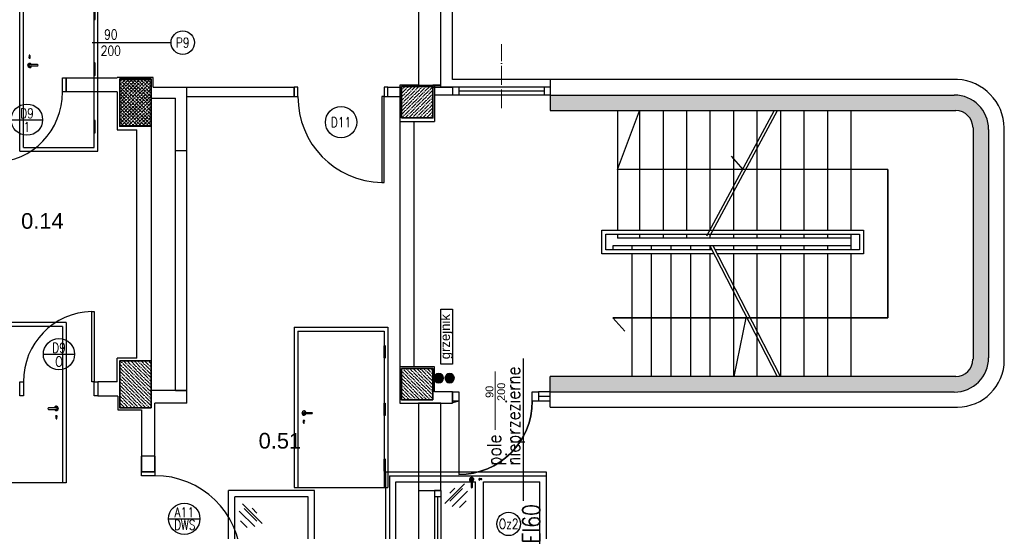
# Model space of a CAD drawing. Header units: millimetres. Extents: x 44889 to 52866, y -11417 to -4315.
# Tile 71 of 74: x 50792 to 51421, y -6630 to -6303. Entities that reach past the tile are written whole.
import ezdxf
from ezdxf.enums import TextEntityAlignment as Align

# ---------------------------------------------------------------- set-up
doc = ezdxf.new("R2010")
doc.units = ezdxf.units.MM
doc.linetypes.add('ACAD_ISO04W100', pattern=[30, 24, -3, 0, -3])
doc.linetypes.add('Zestawienia drzwi i okien$0$ACAD_ISO03W100', pattern=[30, 12, -18])
doc.layers.get('0').update_dxf_attribs({"color": 9})
for name, color, linetype, lineweight in [('kreskowanie', 9, 'Continuous', 18), ('opis stolarki', 251, 'Continuous', 18), ('słupy gr0.7', 9, 'Continuous', 35), ('Zestawienia drzwi i okien$0$^ dymoszczelne', 251, 'Continuous', 25)]:
    doc.layers.add(name, color=color, linetype=linetype, lineweight=lineweight)
for name, color, linetype in [('Podkład', 9, 'Continuous'), ('przepusty', 9, 'Continuous'), ('Zestawienia drzwi i okien$0$+ stolarka przekrój', 251, 'Continuous'), ('Zestawienia drzwi i okien$0$^ opisy p.poż.', 251, 'Continuous'), ('Zestawienia drzwi i okien$0$^ opisy stolarki zestawcze', 251, 'Continuous')]:
    doc.layers.add(name, color=color, linetype=linetype)
doc.layers.add('Zestawienia drzwi i okien$0$+ stolarka widok', color=251, linetype='Continuous', plot=False)
doc.layers.add('Zestawienia drzwi i okien$0$^ opis stolarki', color=251, linetype='Continuous', lineweight=25, plot=False)
doc.styles.add('arial', font='arial.ttf')
doc.styles.get("Standard").update_dxf_attribs({"font": 'arial.ttf', "height": 15})
doc.styles.add('Zestawienia drzwi i okien$0$1.100', font='romans.shx', dxfattribs={"width": 0.8, "height": 16})
doc.styles.add('Zestawienia drzwi i okien$0$anka1', font='romans.shx', dxfattribs={"width": 0.8})

# ---------------------------------------------------------------- blocks, each defined once
blk = doc.blocks.new('słup3')
at = {"layer": 'kreskowanie'}
h = blk.add_hatch(dxfattribs=at)
h.set_pattern_fill('ANSI36', color=256, style=0)
h.set_pattern_definition([(45, (-20, -30), (1.6838, 6.17393), [7.9375, -1.5875, 0, -1.5875])])
h.paths.add_polyline_path([(20, 30), (-20, 30), (-20, -30), (20, -30)])
at = {"layer": 'słupy gr0.7'}
blk.add_lwpolyline([(-20, -30), (20, -30), (20, 30), (-20, 30)], close=True, dxfattribs=at)
blk = doc.blocks.new('słup 2')
at = {"layer": 'kreskowanie'}
h = blk.add_hatch(dxfattribs=at)
h.set_pattern_fill('ANSI36', color=256, style=0)
h.set_pattern_definition([(45, (-1340, -20), (1.683798, 6.173926), [7.9375, -1.5875, 0, -1.5875])])
h.paths.add_polyline_path([(20, -20), (20, 20), (-20, 20), (-20, -20)])
at = {"layer": 'słupy gr0.7'}
blk.add_lwpolyline([(-20, -20), (20, -20), (20, 20), (-20, 20)], close=True, dxfattribs=at)
blk = doc.blocks.new('okno 1')
at = {"layer": 'opis stolarki', "linetype": 'ACAD_ISO04W100'}
blk.add_line((62.5, -17), (62.5, 65), dxfattribs=at)
at = {"layer": 'Podkład'}
for p, q in [((125, 10), (0, 10)), ((0, 10), (0, 0)), ((125, 0), (0, 0)), ((8, 10), (8, 0)), ((117, 5), (8, 5)), ((117, 10), (117, 0)), ((125, 10), (125, 0))]:
    blk.add_line(p, q, dxfattribs=at)
blk = doc.blocks.new('c.o.')
at = {"layer": 'przepusty'}
for points in [[(6, 0, 1), (-6, 0, 1)], [(20, 0, 1), (8, 0, 1)]]:
    blk.add_hatch(color=256, dxfattribs=at).paths.add_polyline_path(points)
for centre in [(0, 0), (14, 0)]:
    blk.add_circle(centre, 6, dxfattribs=at)
blk = doc.blocks.new('M$C9451F1503118')
blk.add_line((8, 12), (8, 106))
for points in [[(8, 12), (0, 12), (0, 0), (8, 0)], [(110, 12), (102, 12), (102, 0), (110, 0)]]:
    blk.add_lwpolyline(points, close=True)
blk.add_arc((8, 12), 94, 360, 90)
at = {"layer": 'opis stolarki'}
blk.add_line((54.5, -26), (54.5, 48.7), dxfattribs=at)
at = {"layer": 'opis stolarki', "style": 'arial'}
for p in [(47.3, 0.1), (62.3, 0.1)]:
    blk.add_attdef('D0', text='', height=10, rotation=90, dxfattribs=at).set_placement(p, align=Align.MIDDLE)
blk = doc.blocks.new('słup 4')
at = {"layer": 'kreskowanie'}
h = blk.add_hatch(dxfattribs=at)
h.set_pattern_fill('ANSI36', color=256, style=0)
h.set_pattern_definition([(45, (-20, -40), (1.6838, 6.17393), [7.9375, -1.5875, 0, -1.5875])])
h.paths.add_polyline_path([(20, 20), (-20, 20), (-20, -40), (20, -40)])
at = {"layer": 'słupy gr0.7'}
blk.add_lwpolyline([(-20, -40), (20, -40), (20, 20), (-20, 20)], close=True, dxfattribs=at)
blk = doc.blocks.new('*U15380')
for p, q in [((-17.2, -9.5), (8, 15.7)), ((-11.6, 2.8), (-5.4, 9.1)), ((-11.1, -7.2), (5.1, 9)), ((-7.7, -13.4), (11.9, 6.2)), ((4.5, -11.8), (13, -3.3))]:
    blk.add_line(p, q)
blk = doc.blocks.new('*U15599')
at = {"layer": 'Zestawienia drzwi i okien$0$+ stolarka przekrój'}
for p, q in [((-42.5, 4), (42.5, 4)), ((-42.5, 4), (-42.5, -4)), ((-34.5, 4), (-34.5, -4)), ((-34.5, 0), (34.5, 0)), ((34.5, 4), (34.5, -4)), ((42.5, 4), (42.5, -4)), ((-42.5, -4), (42.5, -4))]:
    blk.add_line(p, q, dxfattribs=at)
at = {"layer": 'Zestawienia drzwi i okien$0$+ stolarka widok'}
for p, q in [((42.5, -157.2), (-42.5, -157.2)), ((-42.5, -157.2), (-42.5, -267.2)), ((42.5, -157.2), (42.5, -267.2)), ((34.5, -165.2), (-34.5, -165.2)), ((-34.5, -165.2), (-34.5, -259.2)), ((34.5, -165.2), (34.5, -259.2)), ((34.5, -259.2), (-34.5, -259.2)), ((42.5, -267.2), (-42.5, -267.2))]:
    blk.add_line(p, q, dxfattribs=at)
at = {"layer": 'Zestawienia drzwi i okien$0$^ opis stolarki'}
blk.add_circle((0, 90.7), 15, dxfattribs=at)
at = {"layer": 'Zestawienia drzwi i okien$0$+ stolarka widok'}
blk.add_blockref('*U15380', (-8.5, -239.9), dxfattribs=at)
at = {"layer": 'Zestawienia drzwi i okien$0$^ opis stolarki', "ltscale": 0.1, "insert": (0, 90.7), "char_height": 12.5, "attachment_point": 5, "rotation": 90, "style": 'Zestawienia drzwi i okien$0$anka1'}
blk.add_mtext('Oz2', dxfattribs=at)
at = {"layer": 'Zestawienia drzwi i okien$0$^ opisy p.poż.', "ltscale": 0.1, "insert": (0, 119.6), "char_height": 22, "attachment_point": 5, "rotation": 180, "style": 'Zestawienia drzwi i okien$0$anka1'}
blk.add_mtext('EI60', dxfattribs=at)
blk = doc.blocks.new('*U15739')
at = {"layer": 'Zestawienia drzwi i okien$0$+ stolarka przekrój'}
for points in [[(-45, -5), (-50, -5), (-50, 13), (-45, 13)], [(50, -5), (45, -5), (45, 13), (50, 13)], [(-42, -95), (-45, -95), (-45, -5), (-42, -5)]]:
    blk.add_lwpolyline(points, close=True, dxfattribs=at)
blk.add_arc((-43.6, -6.3), 88.6, 271.0534, 0.8568, dxfattribs=at)
at = {"layer": 'Zestawienia drzwi i okien$0$+ stolarka widok'}
for p, q in [((-50, -300), (-50, -505)), ((50, -300), (-50, -300)), ((50, -300), (50, -505)), ((-45, -305), (-45, -505)), ((45, -305), (-45, -305)), ((45, -305), (45, -505)), ((-46.6, -331.3), (-45, -331.3)), ((-46.6, -331.7), (-45, -331.7)), ((-46.6, -404.8), (-45, -404.8)), ((-46.6, -405.2), (-45, -405.2)), ((36.9, -422.5), (36.9, -420.9)), ((37.9, -422.5), (37.9, -420.9)), ((-46.6, -476.3), (-45, -476.3)), ((-46.6, -476.7), (-45, -476.7)), ((50, -505), (-50, -505))]:
    blk.add_line(p, q, dxfattribs=at)
for points in [[(-45.8, -339.5), (-45.8, -339.5, 0.414214), (-45, -338.7), (-45, -324.3, 0.414214), (-45.8, -323.5), (-45.8, -323.5, 0.414214), (-46.6, -324.3), (-46.6, -338.7, 0.414214)], [(-45.8, -413), (-45.8, -413, 0.414214), (-45, -412.2), (-45, -397.8, 0.414214), (-45.8, -397), (-45.8, -397, 0.414214), (-46.6, -397.8), (-46.6, -412.2, 0.414214)], [(-45.8, -484.5), (-45.8, -484.5, 0.414214), (-45, -483.7), (-45, -469.3, 0.414214), (-45.8, -468.5), (-45.8, -468.5, 0.414214), (-46.6, -469.3), (-46.6, -483.7, 0.414214)]]:
    blk.add_lwpolyline(points, format="xyb", close=True, dxfattribs=at)
for points in [[(37.4, -409.1), (27.4, -409.1)], [(27.4, -410.9), (37.4, -410.9)]]:
    blk.add_lwpolyline(points, dxfattribs=at)
for centre in [(-26.1, -493.9), (-9.1, -493.9), (7.9, -493.9), (24.9, -493.9)]:
    blk.add_circle(centre, 5, dxfattribs=at)
for centre, radius, start, end in [((27.4, -410), 0.853, 90, 270), ((37.2, -409.5), 2.5, 199.9502, 160.0498), ((37.4, -410), 2.5, 199.9502, 160.0498), ((37.4, -410), 0.853, 270, 90), ((37.4, -420), 1, 300, 240), ((37.4, -422.5), 0.5, 180, 0)]:
    blk.add_arc(centre, radius, start, end, dxfattribs=at)
at = {"layer": 'Zestawienia drzwi i okien$0$^ opis stolarki', "ltscale": 0.1}
blk.add_line((19.8, -40.4), (-20.2, -40.4), dxfattribs=at)
blk.add_circle((-0.2, -40.4), 20, dxfattribs=at)
at = {"layer": 'Zestawienia drzwi i okien$0$^ opis stolarki', "ltscale": 0.1, "char_height": 12.5, "attachment_point": 5, "rotation": 180, "line_spacing_factor": 0.8, "style": 'Zestawienia drzwi i okien$0$anka1'}
for s, insert in [('O', (-0.2, -31.1)), ('D9', (-0.2, -48.6))]:
    blk.add_mtext(s, dxfattribs=dict(at, insert=insert))
blk = doc.blocks.new('*U16044')
at = {"layer": 'Zestawienia drzwi i okien$0$+ stolarka przekrój'}
for points in [[(-60, -5), (-55, -5), (-55, 7), (-60, 7)], [(55, -5), (60, -5), (60, 7), (55, 7)], [(52, -115), (55, -115), (55, -5), (52, -5)]]:
    blk.add_lwpolyline(points, close=True, dxfattribs=at)
blk.add_arc((54.2, -5.8), 109.2, 179.5864, 268.8556, dxfattribs=at)
at = {"layer": 'Zestawienia drzwi i okien$0$+ stolarka widok'}
for p, q in [((-60, -300), (-60, -505)), ((-60, -300), (60, -300)), ((60, -300), (60, -505)), ((-55, -305), (-55, -505)), ((-55, -305), (55, -305)), ((55, -305), (55, -505)), ((56.6, -331.3), (55, -331.3)), ((56.6, -331.7), (55, -331.7)), ((56.6, -404.8), (55, -404.8)), ((56.6, -405.2), (55, -405.2)), ((-47.9, -422.5), (-47.9, -420.9)), ((-46.9, -422.5), (-46.9, -420.9)), ((56.6, -476.3), (55, -476.3)), ((56.6, -476.7), (55, -476.7)), ((-60, -505), (60, -505))]:
    blk.add_line(p, q, dxfattribs=at)
for points in [[(55.8, -339.5), (55.8, -339.5, -0.414214), (55, -338.7), (55, -324.3, -0.414214), (55.8, -323.5), (55.8, -323.5, -0.414214), (56.6, -324.3), (56.6, -338.7, -0.414214)], [(55.8, -413), (55.8, -413, -0.414214), (55, -412.2), (55, -397.8, -0.414214), (55.8, -397), (55.8, -397, -0.414214), (56.6, -397.8), (56.6, -412.2, -0.414214)], [(55.8, -484.5), (55.8, -484.5, -0.414214), (55, -483.7), (55, -469.3, -0.414214), (55.8, -468.5), (55.8, -468.5, -0.414214), (56.6, -469.3), (56.6, -483.7, -0.414214)]]:
    blk.add_lwpolyline(points, format="xyb", close=True, dxfattribs=at)
for points in [[(-47.4, -409.1), (-37.4, -409.1)], [(-37.4, -410.9), (-47.4, -410.9)]]:
    blk.add_lwpolyline(points, dxfattribs=at)
for centre, radius, start, end in [((-47.4, -410), 2.5, 19.9502, 340.0498), ((-47.2, -409.5), 2.5, 19.9502, 340.0498), ((-47.4, -410), 0.853, 90, 270), ((-37.4, -410), 0.853, 270, 90), ((-47.4, -420), 1, 300, 240), ((-47.4, -422.5), 0.5, 180, 0)]:
    blk.add_arc(centre, radius, start, end, dxfattribs=at)
at = {"layer": 'Zestawienia drzwi i okien$0$^ opis stolarki'}
blk.add_circle((0, -37.8), 20, dxfattribs=at)
at = {"layer": 'Zestawienia drzwi i okien$0$^ opis stolarki', "ltscale": 0.1, "insert": (0, -37.8), "char_height": 12.5, "attachment_point": 5, "style": 'Zestawienia drzwi i okien$0$anka1'}
blk.add_mtext('D11', dxfattribs=at)
blk = doc.blocks.new('*U16029')
at = {"layer": 'Zestawienia drzwi i okien$0$+ stolarka przekrój'}
for points in [[(-45, -5), (-50, -5), (-50, 13.2), (-45, 13.2)], [(50, -5), (45, -5), (45, 13.2), (50, 13.2)], [(-42, -95), (-45, -95), (-45, -5), (-42, -5)]]:
    blk.add_lwpolyline(points, close=True, dxfattribs=at)
blk.add_arc((-43.6, -6.3), 88.6, 271.0534, 0.8568, dxfattribs=at)
at = {"layer": 'Zestawienia drzwi i okien$0$+ stolarka widok'}
for p, q in [((-50, -300), (-50, -505)), ((50, -300), (-50, -300)), ((50, -300), (50, -505)), ((-45, -305), (-45, -505)), ((45, -305), (-45, -305)), ((45, -305), (45, -505)), ((-46.6, -331.3), (-45, -331.3)), ((-46.6, -331.7), (-45, -331.7)), ((-46.6, -404.8), (-45, -404.8)), ((-46.6, -405.2), (-45, -405.2)), ((36.9, -422.5), (36.9, -420.9)), ((37.9, -422.5), (37.9, -420.9)), ((-46.6, -476.3), (-45, -476.3)), ((-46.6, -476.7), (-45, -476.7)), ((50, -505), (-50, -505))]:
    blk.add_line(p, q, dxfattribs=at)
for points in [[(-45.8, -339.5), (-45.8, -339.5, 0.414214), (-45, -338.7), (-45, -324.3, 0.414214), (-45.8, -323.5), (-45.8, -323.5, 0.414214), (-46.6, -324.3), (-46.6, -338.7, 0.414214)], [(-45.8, -413), (-45.8, -413, 0.414214), (-45, -412.2), (-45, -397.8, 0.414214), (-45.8, -397), (-45.8, -397, 0.414214), (-46.6, -397.8), (-46.6, -412.2, 0.414214)], [(-45.8, -484.5), (-45.8, -484.5, 0.414214), (-45, -483.7), (-45, -469.3, 0.414214), (-45.8, -468.5), (-45.8, -468.5, 0.414214), (-46.6, -469.3), (-46.6, -483.7, 0.414214)]]:
    blk.add_lwpolyline(points, format="xyb", close=True, dxfattribs=at)
for points in [[(37.4, -409.1), (27.4, -409.1)], [(27.4, -410.9), (37.4, -410.9)]]:
    blk.add_lwpolyline(points, dxfattribs=at)
for centre, radius, start, end in [((27.4, -410), 0.853, 90, 270), ((37.2, -409.5), 2.5, 199.9502, 160.0498), ((37.4, -410), 2.5, 199.9502, 160.0498), ((37.4, -410), 0.853, 270, 90), ((37.4, -420), 1, 300, 240), ((37.4, -422.5), 0.5, 180, 0)]:
    blk.add_arc(centre, radius, start, end, dxfattribs=at)
at = {"layer": 'Zestawienia drzwi i okien$0$^ opis stolarki', "ltscale": 0.1}
blk.add_line((-20.2, -40.4), (19.8, -40.4), dxfattribs=at)
blk.add_circle((-0.2, -40.4), 20, dxfattribs=at)
at = {"layer": 'Zestawienia drzwi i okien$0$^ opis stolarki', "ltscale": 0.1, "char_height": 12.5, "attachment_point": 5, "line_spacing_factor": 0.8, "style": 'Zestawienia drzwi i okien$0$anka1'}
for s, insert in [('D9', (-0.2, -32.3)), ('1', (-0.2, -49.7))]:
    blk.add_mtext(s, dxfattribs=dict(at, insert=insert))
blk = doc.blocks.new('*U15568')
at = {"layer": 'Zestawienia drzwi i okien$0$+ stolarka przekrój'}
for points in [[(-55, -5), (-60, -5), (-60, 12), (-55, 12)], [(60, -5), (55, -5), (55, 12), (60, 12)], [(-52, -115), (-55, -115), (-55, -5), (-52, -5)]]:
    blk.add_lwpolyline(points, close=True, dxfattribs=at)
at = {"layer": 'Zestawienia drzwi i okien$0$+ stolarka przekrój', "linetype": 'Zestawienia drzwi i okien$0$ACAD_ISO03W100'}
blk.add_lwpolyline([(-55, -5), (-165, -5, 0.418335), (-55, -115, 1.47803)], format="xyb", dxfattribs=at)
at = {"layer": 'Zestawienia drzwi i okien$0$+ stolarka przekrój'}
blk.add_arc((-54.2, -5.8), 109.2, 271.1444, 0.4136, dxfattribs=at)
at = {"layer": 'Zestawienia drzwi i okien$0$+ stolarka widok'}
for p, q in [((-60, -300), (-60, -505)), ((60, -300), (-60, -300)), ((60, -300), (60, -505)), ((-55, -305), (-55, -505)), ((55, -305), (-55, -305)), ((-47, -313), (-47, -415)), ((-47, -313), (47, -313)), ((47, -313), (47, -415)), ((55, -305), (55, -505)), ((-56.6, -331.3), (-55, -331.3)), ((-56.6, -331.7), (-55, -331.7)), ((-56.6, -404.8), (-55, -404.8)), ((-56.6, -405.2), (-55, -405.2)), ((-47, -415), (47, -415)), ((-47, -425), (-47, -497)), ((-47, -425), (47, -425)), ((47, -425), (47, -497)), ((50, -422.5), (50, -420.9)), ((51, -422.5), (51, -420.9)), ((-56.6, -476.3), (-55, -476.3)), ((-56.6, -476.7), (-55, -476.7)), ((-47, -497), (47, -497)), ((60, -505), (-60, -505))]:
    blk.add_line(p, q, dxfattribs=at)
for points in [[(-55.8, -339.5), (-55.8, -339.5, 0.414214), (-55, -338.7), (-55, -324.3, 0.414214), (-55.8, -323.5), (-55.8, -323.5, 0.414214), (-56.6, -324.3), (-56.6, -338.7, 0.414214)], [(-55.8, -413), (-55.8, -413, 0.414214), (-55, -412.2), (-55, -397.8, 0.414214), (-55.8, -397), (-55.8, -397, 0.414214), (-56.6, -397.8), (-56.6, -412.2, 0.414214)], [(-55.8, -484.5), (-55.8, -484.5, 0.414214), (-55, -483.7), (-55, -469.3, 0.414214), (-55.8, -468.5), (-55.8, -468.5, 0.414214), (-56.6, -469.3), (-56.6, -483.7, 0.414214)]]:
    blk.add_lwpolyline(points, format="xyb", close=True, dxfattribs=at)
for points in [[(50.5, -409.1), (40.5, -409.1)], [(40.5, -410.9), (50.5, -410.9)]]:
    blk.add_lwpolyline(points, dxfattribs=at)
for centre, radius, start, end in [((40.5, -410), 0.853, 90, 270), ((50.3, -409.5), 2.5, 199.9502, 160.0498), ((50.5, -410), 2.5, 199.9502, 160.0498), ((50.5, -410), 0.853, 270, 90), ((50.5, -420), 1, 300, 240), ((50.5, -422.5), 0.5, 180, 0)]:
    blk.add_arc(centre, radius, start, end, dxfattribs=at)
at = {"layer": 'Zestawienia drzwi i okien$0$^ dymoszczelne', "ltscale": 0.1}
blk.add_line((0, -22.8), (0, -62.8), dxfattribs=at)
blk.add_circle((0, -42.8), 20, dxfattribs=at)
at = {"layer": 'Zestawienia drzwi i okien$0$^ opisy stolarki zestawcze'}
blk.add_line((204.8, -475.7), (23.1, -475.7), dxfattribs=at)
at = {"layer": 'Zestawienia drzwi i okien$0$+ stolarka widok', "xscale": -1}
blk.add_blockref('*U15380', (27.4, -391.2), dxfattribs=at)
at = {"layer": 'Zestawienia drzwi i okien$0$^ dymoszczelne', "ltscale": 0.1, "insert": (-7.8, -34.3), "char_height": 12.5, "attachment_point": 5, "rotation": 270, "line_spacing_factor": 0.8, "style": 'Zestawienia drzwi i okien$0$anka1'}
blk.add_mtext('D', dxfattribs=at)
at = {"layer": 'Zestawienia drzwi i okien$0$^ opis stolarki', "ltscale": 0.1, "char_height": 12.5, "attachment_point": 5, "rotation": 270, "line_spacing_factor": 0.8, "style": 'Zestawienia drzwi i okien$0$anka1'}
for s, insert in [('WS', (-7.8, -47.6)), ('A11', (8.2, -42.8))]:
    blk.add_mtext(s, dxfattribs=dict(at, insert=insert))
at = {"layer": 'Zestawienia drzwi i okien$0$^ opisy stolarki zestawcze', "insert": (68, -453.8), "char_height": 18, "attachment_point": 4, "line_spacing_factor": 0.8, "style": 'Zestawienia drzwi i okien$0$1.100'}
blk.add_mtext('\\A1;pole\\Pnieprzezierne', dxfattribs=at)

msp = doc.modelspace()

# ---------------------------------------------------------------- hatches: boundary and pattern name
at = {"layer": 'Podkład'}
h = msp.add_hatch(dxfattribs=at)
h.set_pattern_fill('ANSI36', color=256, scale=0.5, style=0)
h.set_pattern_definition([(45, (46036.0162, -6536.1753), (0.841899, 3.08696304), [3.96875, -0.79375, 0, -0.79375])])
h.paths.add_polyline_path([(51376.02, -6536.13), (51131.02, -6536.13), (51131.02, -6541.18), (51376.02, -6541.13)])
h.paths.add_polyline_path([(51376.02, -6531.18), (51131.02, -6531.18), (51131.02, -6536.13), (51376.02, -6536.13)])
h.paths.add_polyline_path([(51402.98, -6536.13), (51376.02, -6536.13), (51376.02, -6541.13), (51389.02, -6541.13, 0.173534)])
h.paths.add_polyline_path([(51411.02, -6519.13), (51411.02, -6446.13), (51401.02, -6446.13), (51401.02, -6520.06, -0.417348), (51389.85, -6531.18), (51376.02, -6531.18), (51376.02, -6536.13), (51402.98, -6536.13, 0.22444)])
h.paths.add_polyline_path([(51411.02, -6373.13, 0.22444), (51402.98, -6356.13), (51376.02, -6356.13), (51376.02, -6361.13), (51390.02, -6361.13, -0.414214), (51401.02, -6372.13), (51401.02, -6446.13), (51411.02, -6446.13)])
h.paths.add_polyline_path([(51376.02, -6356.13), (51131.02, -6356.13), (51131.02, -6361.13), (51376.02, -6361.13)])
h.paths.add_polyline_path([(51376.02, -6351.13), (51131.02, -6351.13), (51131.02, -6356.13), (51376.02, -6356.13)])
h.paths.add_polyline_path([(51389.02, -6351.13), (51376.02, -6351.13), (51376.02, -6356.13), (51402.98, -6356.13, 0.173631)])

# ---------------------------------------------------------------- linework, layer by layer
for p, q in [((51068.52, -6341.18), (51068.52, -6109.63)), ((50821.83, -6340.11), (50854.33, -6340.11)), ((50821.83, -6349.11), (50821.83, -6340.11)), ((50854.33, -6339.88), (50854.33, -6340.11)), ((50863.02, -6339.88), (50854.33, -6339.88)), ((50869.02, -6339.88), (50863.02, -6339.88)), ((50877.33, -6339.88), (50869.02, -6339.88)), ((50877.33, -6346.11), (50877.33, -6339.88)), ((50877.33, -6346.11), (50877.33, -6340.13)), ((50877.33, -6340.13), (50877.33, -6340.13)), ((50877.33, -6340.13), (50877.33, -6340.13)), ((51046.83, -6344.88), (51034.83, -6344.88)), ((51034.83, -6344.88), (51034.83, -6368.11)), ((51056.96, -6344.88), (51056.96, -6368.11)), ((51131.02, -6341.18), (51068.52, -6341.18)), ((51391.02, -6341.18), (51131.02, -6341.18)), ((51131.02, -6341.18), (51131.02, -6351.13)), ((51391.02, -6341.18), (51131.02, -6341.18)), ((51131.02, -6341.18), (51131.02, -6351.13)), ((50854.33, -6349.11), (50821.83, -6349.11)), ((50854.33, -6349.11), (50854.33, -6373.38)), ((50877.33, -6346.11), (50898.83, -6346.11)), ((50898.83, -6346.11), (50967.33, -6346.11)), ((50898.83, -6386.63), (50898.83, -6346.11)), ((50898.83, -6352.11), (50967.33, -6352.11)), ((50967.33, -6352.11), (50967.33, -6346.11)), ((51027.33, -6346.11), (51034.83, -6346.11)), ((51027.33, -6352.11), (51027.33, -6346.11)), ((51027.33, -6352.11), (51034.83, -6352.11)), ((51056.96, -6346.13), (51061.02, -6346.13)), ((51068.52, -6351.13), (51056.96, -6351.13)), ((51061.02, -6346.13), (51068.52, -6346.13)), ((51131.02, -6346.13), (51068.52, -6346.13)), ((51068.52, -6346.13), (51068.52, -6351.13)), ((51131.02, -6351.13), (51068.52, -6351.13)), ((51072.52, -6346.13), (51072.52, -6351.13)), ((51127.02, -6348.63), (51072.52, -6348.63)), ((51127.02, -6346.13), (51127.02, -6351.13)), ((51131.02, -6346.13), (51131.02, -6351.13)), ((51131.02, -6351.13), (51389.02, -6351.13)), ((51131.02, -6351.13), (51131.02, -6361.13)), ((51131.02, -6351.13), (51389.02, -6351.13)), ((51131.02, -6351.13), (51131.02, -6361.13)), ((50876.02, -6353.11), (50876.02, -6540.13)), ((50876.02, -6353.11), (50891.52, -6353.11)), ((50891.52, -6386.63), (50891.52, -6353.11)), ((51131.02, -6361.13), (51390.02, -6361.13)), ((51131.02, -6361.13), (51390.02, -6361.13)), ((51174.02, -6361.18), (51174.02, -6437.63)), ((51174.02, -6398.68), (51188.02, -6361.18)), ((51188.02, -6361.18), (51188.02, -6437.63)), ((51203.02, -6361.18), (51203.02, -6437.63)), ((51218.02, -6361.18), (51218.02, -6437.63)), ((51231.02, -6441.18), (51274.02, -6361.18)), ((51233.02, -6361.18), (51233.02, -6437.63)), ((51276.02, -6361.18), (51233.02, -6441.18)), ((51248.02, -6361.18), (51248.02, -6437.63)), ((51263.02, -6361.18), (51263.02, -6437.63)), ((51278.02, -6361.18), (51278.02, -6437.63)), ((51293.02, -6361.18), (51293.02, -6437.63)), ((51308.02, -6361.18), (51308.02, -6437.63)), ((51323.02, -6361.18), (51323.02, -6437.63)), ((51034.83, -6368.11), (51057.02, -6368.11)), ((51034.88, -6368.11), (51034.83, -6524.88)), ((51043.88, -6368.11), (51043.83, -6524.88)), ((50854.33, -6373.38), (50866.83, -6373.38)), ((50866.83, -6519.38), (50866.83, -6373.38)), ((51401.02, -6372.13), (51401.02, -6520.13)), ((51401.02, -6372.13), (51401.02, -6520.13)), ((51411.02, -6373.13), (51411.02, -6519.13)), ((51411.02, -6373.13), (51411.02, -6519.13)), ((51421.02, -6520.68), (51421.02, -6372.18)), ((51421.02, -6520.68), (51421.02, -6372.18)), ((50891.52, -6540.13), (50891.52, -6386.63)), ((50891.52, -6386.63), (50898.83, -6386.63)), ((50891.52, -6386.63), (50898.83, -6386.63)), ((50898.83, -6540.13), (50898.83, -6386.63)), ((51246.52, -6390.18), (51254.02, -6398.68)), ((51346.52, -6398.68), (51174.02, -6398.68)), ((51346.52, -6493.68), (51346.52, -6398.68)), ((51346.52, -6398.68), (51346.52, -6493.68)), ((51166.52, -6440.13), (51328.52, -6440.13)), ((51174.02, -6440.13), (51174.02, -6442.63)), ((51188.02, -6440.13), (51188.02, -6442.63)), ((51203.02, -6440.13), (51203.02, -6442.63)), ((51218.02, -6440.13), (51218.02, -6442.63)), ((51233.02, -6440.13), (51233.02, -6442.63)), ((51248.02, -6440.13), (51248.02, -6442.63)), ((51263.02, -6440.13), (51263.02, -6442.63)), ((51278.02, -6440.13), (51278.02, -6442.63)), ((51293.02, -6440.13), (51293.02, -6442.63)), ((51308.02, -6440.13), (51308.02, -6442.63)), ((51323.02, -6440.13), (51323.02, -6446.13)), ((51323.02, -6442.63), (51174.02, -6442.63)), ((51323.02, -6446.13), (51323.02, -6450.18)), ((51171.02, -6447.68), (51171.02, -6450.18)), ((51323.02, -6447.68), (51171.02, -6447.68)), ((51183.02, -6447.68), (51183.02, -6450.18)), ((51183.02, -6452.68), (51183.02, -6531.18)), ((51195.52, -6447.68), (51195.52, -6450.18)), ((51195.52, -6452.68), (51195.52, -6531.18)), ((51208.02, -6447.68), (51208.02, -6450.18)), ((51208.02, -6452.68), (51208.02, -6531.18)), ((51220.52, -6447.68), (51220.52, -6450.18)), ((51220.52, -6452.68), (51220.52, -6531.18)), ((51233.02, -6447.68), (51233.02, -6450.18)), ((51233.02, -6447.68), (51276.02, -6531.18)), ((51233.02, -6452.68), (51233.02, -6531.18)), ((51278.02, -6531.18), (51235.02, -6447.68)), ((51248.02, -6447.68), (51248.02, -6450.18)), ((51248.02, -6452.68), (51248.02, -6531.18)), ((51263.02, -6447.68), (51263.02, -6450.18)), ((51263.02, -6452.68), (51263.02, -6531.18)), ((51278.02, -6447.68), (51278.02, -6450.18)), ((51278.02, -6452.68), (51278.02, -6531.18)), ((51293.02, -6447.68), (51293.02, -6450.18)), ((51293.02, -6452.68), (51293.02, -6531.18)), ((51308.02, -6447.68), (51308.02, -6450.18)), ((51308.02, -6452.68), (51308.02, -6531.18)), ((51323.02, -6452.68), (51323.02, -6531.18)), ((51171.02, -6493.68), (51346.52, -6493.68)), ((51346.52, -6493.68), (51171.02, -6493.68)), ((51171.02, -6493.68), (51178.52, -6502.18)), ((51248.52, -6531.18), (51256.02, -6493.68)), ((50866.83, -6519.38), (50854.33, -6519.38)), ((50854.33, -6534.61), (50854.33, -6519.38)), ((51057.02, -6524.88), (51034.83, -6524.88)), ((51034.83, -6524.88), (51034.83, -6548.11)), ((51057.02, -6540.9), (51057.02, -6524.88)), ((50854.33, -6534.61), (50842.08, -6534.61)), ((50842.08, -6534.61), (50842.08, -6543.63)), ((51390.02, -6531.18), (51131.02, -6531.18)), ((51131.02, -6541.18), (51131.02, -6531.18)), ((51390.02, -6531.18), (51131.02, -6531.18)), ((51131.02, -6541.18), (51131.02, -6531.18)), ((50891.02, -6540.13), (50876.02, -6540.13)), ((50898.83, -6540.13), (50876.02, -6540.13)), ((50891.52, -6540.13), (50898.83, -6540.13)), ((50898.83, -6548.11), (50898.83, -6540.13)), ((51068.52, -6540.9), (51057.02, -6540.9)), ((51068.52, -6547.88), (51068.52, -6540.9)), ((51068.52, -6540.9), (51072.52, -6540.9)), ((51068.52, -6540.9), (51068.52, -6548.11)), ((51072.52, -6540.9), (51072.52, -6546.9)), ((51119.52, -6546.9), (51119.52, -6540.9)), ((51119.52, -6540.9), (51123.52, -6540.9)), ((51131.02, -6540.9), (51123.52, -6540.9)), ((51123.52, -6540.9), (51123.52, -6546.9)), ((51131.02, -6540.9), (51123.52, -6540.9)), ((50854.77, -6543.63), (50842.08, -6543.63)), ((50854.77, -6543.63), (50854.77, -6552.41)), ((51072.52, -6546.9), (51068.52, -6547.88)), ((51072.52, -6546.9), (51072.52, -6593.9)), ((51123.52, -6546.9), (51119.52, -6546.9)), ((51123.52, -6541.4), (51123.52, -6546.4)), ((51123.52, -6541.4), (51123.52, -6546.4)), ((51131.02, -6543.9), (51123.52, -6543.9)), ((51131.02, -6543.9), (51123.52, -6543.9)), ((51131.02, -6546.9), (51123.52, -6546.9)), ((51131.02, -6546.9), (51123.52, -6546.9)), ((51389.02, -6541.13), (51131.02, -6541.18)), ((51389.02, -6541.13), (51131.02, -6541.18)), ((51131.02, -6550.68), (51131.02, -6541.18)), ((51131.02, -6550.68), (51131.02, -6541.18)), ((50854.77, -6552.41), (50869.82, -6552.41)), ((50869.82, -6552.41), (50869.83, -6582.11)), ((50878.33, -6582.11), (50878.33, -6548.11)), ((50898.83, -6548.11), (50878.33, -6548.11)), ((51034.83, -6548.11), (51047.33, -6548.11)), ((51047.33, -6548.11), (51068.52, -6548.11)), ((51131.02, -6550.68), (51391.02, -6550.68)), ((51131.02, -6550.68), (51391.02, -6550.68)), ((50878.33, -6582.11), (50869.83, -6582.11)), ((51046.83, -6604.15), (51046.83, -6646.65))]:
    msp.add_line(p, q, dxfattribs=at)
at = {"layer": 'Podkład', "ltscale": 0.1}
msp.add_line((50838.44, -6317.63), (50888.74, -6317.63), dxfattribs=at)
at = {"layer": 'Podkład'}
for points in [[(51046.83, -6344.88), (51061.02, -6344.88), (51061.02, -6287.7), (51046.83, -6287.7)], [(51061.02, -6287.7), (51046.83, -6287.7), (51046.83, -6344.88), (51061.02, -6344.88)], [(51061.02, -6346.13), (51061.02, -6344.88), (51056.02, -6344.88), (51056.02, -6346.13)], [(51061.02, -6523.18), (51061.02, -6488.18), (51068.52, -6488.18), (51068.52, -6523.18)], [(51061.02, -6548.11), (51046.83, -6548.11), (51046.83, -6604.15), (51061.02, -6604.15)], [(51046.83, -6604.15), (51061.02, -6604.15), (51061.02, -6548.11), (51046.83, -6548.11)], [(50878.33, -6582.11), (50869.83, -6582.11), (50869.83, -6592.11), (50878.33, -6592.11)]]:
    msp.add_lwpolyline(points, close=True, dxfattribs=at)
for points in [[(51068.52, -6346.13), (51056.02, -6346.13)], [(51235.7, -6452.68), (51164.02, -6452.68), (51164.02, -6437.63), (51331.02, -6437.63), (51331.02, -6452.68), (51237.7, -6452.68)], [(51234.36, -6450.18), (51166.52, -6450.18), (51166.52, -6440.13), (51328.52, -6440.13), (51328.52, -6450.18), (51236.36, -6450.18)], [(50878.33, -6582.11), (50878.33, -6592.11), (50869.83, -6592.11), (50869.83, -6582.11)]]:
    msp.add_lwpolyline(points, dxfattribs=at)
msp.add_circle((50896.24, -6317.63), 7.5, dxfattribs=at)
for centre, radius, start, end in [((51389.24, -6372.91), 31.78, 1.31972, 86.8019), ((51389.02, -6373.13), 22, 0, 90), ((51390.02, -6372.13), 11, 0, 90), ((51389.02, -6519.13), 22, 270, 0), ((51389.93, -6520.09), 11.08, 270.4331, 359.82057), ((51391.02, -6520.68), 30, 270, 0), ((51072.52, -6546.9), 47, 270, 0)]:
    msp.add_arc(centre, radius, start, end, dxfattribs=at)

# ---------------------------------------------------------------- block references
at = {"layer": 'Podkład', "xscale": 0.5, "yscale": 0.5, "zscale": 0.5}
for name, p, rotation in [('*U15739', (50817.08, -6537.11), 180), ('*U15568', (50875.83, -6622.11), 90), ('*U15599', (51059.02, -6625.4), 270)]:
    msp.add_blockref(name, p, dxfattribs=dict(at, rotation=rotation))
at = {"layer": 'Podkład', "yscale": 0.5, "zscale": 0.5}
for name, p, xscale in [('okno 1', (51068.52, -6351.13), 0.5), ('*U16029', (50796.83, -6346.7), 0.5), ('słup 4', (50866.02, -6350.79), 0.5), ('słup3', (50866.02, -6356.13), -0.5), ('słup 2', (51046.02, -6355.79), 0.5), ('*U16044', (50997.33, -6349.61), 0.5), ('słup3', (50866.02, -6536.13), -0.5), ('słup 2', (51046.02, -6536.13), -0.5), ('c.o.', (51066.73, -6532.13), -0.5)]:
    msp.add_blockref(name, p, dxfattribs=dict(at, xscale=xscale))
at = {"layer": 'Podkład'}
ref = msp.add_blockref('M$C9451F1503118', (51068.52, -6540.9), dxfattribs=dict(at, xscale=-0.5, yscale=0.5, zscale=0.5, rotation=180))
ref.add_attrib('D0', '90', dxfattribs={"layer": 'opis stolarki', "height": 5, "rotation": 90, "style": 'arial'}).set_placement((51092.15, -6540.95), align=Align.MIDDLE)
ref.add_attrib('D0', '200', dxfattribs={"layer": 'opis stolarki', "height": 5, "rotation": 90, "style": 'arial'}).set_placement((51099.65, -6540.95), align=Align.MIDDLE)

# ---------------------------------------------------------------- texts
at = {"layer": 'Podkład', "ltscale": 0.1, "char_height": 6.25, "attachment_point": 5, "style": 'Zestawienia drzwi i okien$0$anka1'}
for s, insert in [('90\\P200', (50850.22, -6317.63)), ('P9', (50896.24, -6317.63))]:
    msp.add_mtext(s, dxfattribs=dict(at, insert=insert))
at = {"layer": 'Podkład', "char_height": 10, "attachment_point": 5}
for s, insert in [('0.14', (50806.58, -6431.73)), ('0.51', (50958.28, -6572.3))]:
    msp.add_mtext(s, dxfattribs=dict(at, insert=insert))
at = {"layer": 'Podkład', "insert": (51064.77, -6505.68), "char_height": 6, "width": 50, "attachment_point": 5, "rotation": 90}
msp.add_mtext('grzejnik', dxfattribs=at)

doc.saveas('drawing.dxf')
